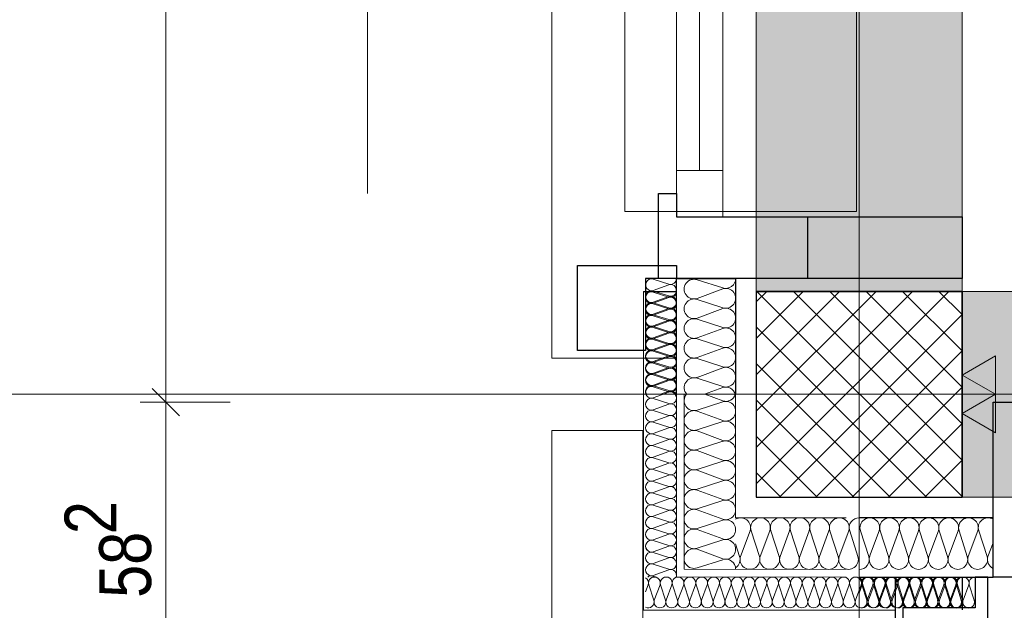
# Model space of a CAD drawing. Extents: x -420 to 300, y 62 to 1162.
# Tile 5 of 130: x -335 to -297, y 376 to 399. Entities that reach past the tile are written whole.
import ezdxf
from ezdxf.lldxf.tags import DXFTag

# ---------------------------------------------------------------- set-up
doc = ezdxf.new("R2010")
doc.units = 0
doc.layers.get('0').update_dxf_attribs({"lineweight": 35})
for name, color, linetype, lineweight, true_color in [('30 -33 Aussenwände- 3 Aussenstützen', 7, 'Continuous', 50, 0x0000dd), ('30 -33 Aussenwände- 7 Fassade_ Elemente', 7, 'Continuous', 9, 0x00aacc), ('30 -35 Decken- 1 Konstruktion-Träger- Stahlbeton', 7, 'grob-A06G9F4K8I', 13, 0x33aa00), ('70 -72 Beschriftung- 1 Beschriftung allgemein', 7, 'Continuous', 9, 0xff6633), ('70 -72 Beschriftung- 2 Beschriftung Bauteile', 7, 'Continuous', 9, 0x9999ff), ('70 -76 Bemaßung- 2 Allgemein', 9, 'Continuous', 5, 0x808080)]:
    doc.layers.add(name, color=color, linetype=linetype, lineweight=lineweight, true_color=true_color)
doc.layers.add('30 -33 Aussenwände- 8 Sonnenschutz', color=7, linetype='Continuous', lineweight=9)
doc.layers.add('70 -71 Achsen- 1 Gebäudeachsen', color=7, linetype='STRICHPUNKT2-A06G9F4J8I', lineweight=18)
doc.layers.add('iwb_Schraffur_Unterzug', color=7, linetype='Continuous', lineweight=5, true_color=0xffffcc, plot=False)
doc.styles.get("Standard").update_dxf_attribs({"font": 'ARIALN.TTF'})
tags = doc.linetypes.add('grob-A06G9F4K8I', pattern=[14, 3, -8, 3]).pattern_tags.tags
tags[8:9] = [DXFTag(74, 4), DXFTag(75, 0), DXFTag(340, '0'), DXFTag(46, 0.0), DXFTag(50, 0.0), DXFTag(44, 0.0), DXFTag(45, 0.0)]
tags[6:7] = [DXFTag(74, 4), DXFTag(75, 0), DXFTag(340, '0'), DXFTag(46, 0.0), DXFTag(50, 0.0), DXFTag(44, 0.0), DXFTag(45, 0.0)]
tags[4:5] = [DXFTag(74, 4), DXFTag(75, 0), DXFTag(340, '0'), DXFTag(46, 0.0), DXFTag(50, 0.0), DXFTag(44, 0.0), DXFTag(45, 0.0)]
tags = doc.linetypes.add('STRICHPUNKT2-A06G9F4J8I', pattern=[12.7, 6.35, -3.175, 0, -3.175]).pattern_tags.tags
tags[10:11] = [DXFTag(74, 4), DXFTag(75, 0), DXFTag(340, '0'), DXFTag(46, 0.0), DXFTag(50, 0.0), DXFTag(44, 0.0), DXFTag(45, 0.0)]
tags[8:9] = [DXFTag(74, 4), DXFTag(75, 0), DXFTag(340, '0'), DXFTag(46, 0.0), DXFTag(50, 0.0), DXFTag(44, 0.0), DXFTag(45, 0.0)]
tags[6:7] = [DXFTag(74, 4), DXFTag(75, 0), DXFTag(340, '0'), DXFTag(46, 0.0), DXFTag(50, 0.0), DXFTag(44, 0.0), DXFTag(45, 0.0)]
tags[4:5] = [DXFTag(74, 4), DXFTag(75, 0), DXFTag(340, '0'), DXFTag(46, 0.0), DXFTag(50, 0.0), DXFTag(44, 0.0), DXFTag(45, 0.0)]

# ---------------------------------------------------------------- blocks, each defined once
blk = doc.blocks.new('Referenz-A06G9F4L8I')
at = {"layer": '30 -33 Aussenwände- 3 Aussenstützen', "color": 0, "lineweight": 9}
for p, q in [((-306.298, 388.041), (-305.885, 388.453)), ((-306.298, 386.627), (-304.471, 388.453)), ((-306.298, 385.213), (-303.057, 388.453)), ((-306.298, 383.798), (-301.643, 388.453)), ((-306.298, 382.384), (-300.228, 388.453)), ((-306.298, 380.97), (-298.814, 388.453)), ((-306.269, 388.453), (-298.298, 380.482)), ((-304.855, 388.453), (-298.298, 381.896)), ((-303.441, 388.453), (-298.298, 383.311)), ((-302.026, 388.453), (-298.298, 384.725)), ((-300.612, 388.453), (-298.298, 386.139)), ((-299.198, 388.453), (-298.298, 387.553)), ((-305.4, 380.453), (-298.298, 387.556)), ((-306.298, 387.068), (-299.683, 380.453)), ((-303.986, 380.453), (-298.298, 386.142)), ((-306.298, 385.654), (-301.097, 380.453)), ((-302.298, 385.453), (-302.298, 383.453)), ((-303.298, 384.453), (-301.298, 384.453)), ((-302.572, 380.453), (-298.298, 384.727)), ((-306.298, 384.24), (-302.512, 380.453)), ((-301.157, 380.453), (-298.298, 383.313)), ((-306.298, 382.825), (-303.926, 380.453)), ((-299.743, 380.453), (-298.298, 381.899)), ((-306.298, 381.411), (-305.34, 380.453)), ((-298.329, 380.453), (-298.298, 380.485))]:
    blk.add_line(p, q, dxfattribs=at)
at = {"layer": '30 -33 Aussenwände- 3 Aussenstützen', "color": 0, "linetype": 'Continuous', "lineweight": -2, "ltscale": 0.25}
for p, q in [((-298.298, 388.453), (-306.298, 388.453)), ((-306.298, 388.453), (-306.298, 380.453)), ((-298.298, 380.453), (-298.298, 388.453)), ((-306.298, 380.453), (-298.298, 380.453))]:
    blk.add_line(p, q, dxfattribs=at)
at = {"layer": '30 -33 Aussenwände- 7 Fassade_ Elemente', "color": 0, "linetype": 'Continuous', "ltscale": 0.13}
for p, q in [((-314.238, 385.853), (-314.238, 548.053)), ((-298.298, 544.953), (-298.298, 388.953)), ((-309.398, 391.353), (-309.398, 415.753)), ((-307.598, 415.753), (-307.598, 391.353)), ((-307.598, 391.353), (-309.398, 391.353)), ((-309.698, 388.732), (-310.298, 388.924)), ((-310.298, 388.487), (-309.698, 388.709)), ((-309.398, 388.953), (-309.398, 385.853)), ((-298.298, 388.953), (-309.398, 388.953)), ((-307.598, 388.584), (-308.598, 388.905)), ((-310.678, 376.073), (-310.678, 388.453)), ((-310.678, 388.453), (-309.398, 388.453)), ((-309.698, 388.272), (-310.298, 388.464)), ((-309.698, 388.232), (-310.298, 388.424)), ((-308.598, 388.177), (-307.598, 388.546)), ((-310.298, 387.987), (-309.698, 388.209)), ((-309.698, 387.772), (-310.298, 387.965)), ((-310.297, 388.027), (-309.697, 388.249)), ((-309.697, 387.812), (-310.297, 388.005)), ((-307.598, 387.818), (-308.598, 388.139)), ((-310.298, 387.528), (-309.698, 387.75)), ((-309.698, 387.312), (-310.298, 387.505)), ((-310.297, 387.568), (-309.697, 387.79)), ((-309.697, 387.353), (-310.297, 387.545)), ((-308.598, 387.411), (-307.598, 387.78)), ((-310.298, 387.068), (-309.698, 387.29)), ((-310.297, 387.108), (-309.697, 387.33)), ((-307.598, 387.052), (-308.598, 387.373)), ((-309.698, 386.853), (-310.298, 387.046)), ((-310.298, 386.608), (-309.698, 386.83)), ((-309.696, 386.893), (-310.297, 387.085)), ((-310.296, 386.648), (-309.696, 386.871)), ((-308.598, 386.645), (-307.598, 387.014)), ((-309.698, 386.393), (-310.298, 386.586)), ((-310.298, 386.149), (-309.698, 386.371)), ((-309.696, 386.433), (-310.296, 386.626)), ((-310.296, 386.189), (-309.696, 386.411)), ((-307.598, 386.286), (-308.598, 386.607)), ((-309.698, 385.933), (-310.298, 386.126)), ((-309.696, 385.974), (-310.296, 386.166)), ((-308.598, 385.878), (-307.598, 386.248)), ((-309.398, 385.853), (-314.238, 385.853)), ((-310.298, 385.689), (-309.698, 385.911)), ((-309.698, 385.474), (-310.298, 385.667)), ((-310.296, 385.729), (-309.696, 385.951)), ((-309.695, 385.514), (-310.296, 385.707)), ((-307.598, 385.52), (-308.598, 385.841)), ((-310.298, 385.23), (-309.698, 385.451)), ((-310.295, 385.269), (-309.695, 385.492)), ((-309.695, 385.055), (-310.295, 385.247)), ((-308.598, 385.112), (-307.598, 385.482)), ((-302.298, 383.453), (-302.298, 385.453)), ((-309.698, 385.014), (-310.298, 385.207)), ((-310.298, 384.77), (-309.698, 384.992)), ((-310.295, 384.81), (-309.695, 385.032)), ((-307.598, 384.754), (-308.598, 385.075)), ((-309.698, 384.555), (-310.298, 384.747)), ((-310.298, 384.31), (-309.698, 384.532)), ((-309.695, 384.595), (-310.295, 384.787)), ((-309.695, 384.572), (-310.017, 384.453)), ((-309.398, 377.358), (-309.398, 384.453)), ((-309.098, 377.658), (-309.098, 384.453)), ((-307.598, 384.716), (-308.308, 384.453)), ((-307.598, 384.196), (-308.293, 384.453)), ((-307.098, 379.657), (-307.098, 384.453)), ((-303.298, 384.453), (-301.298, 384.453)), ((-309.698, 384.095), (-310.298, 384.288)), ((-310.298, 383.851), (-309.698, 384.072)), ((-307.598, 384.159), (-308.598, 383.837)), ((-309.698, 383.635), (-310.298, 383.828)), ((-308.598, 383.8), (-307.598, 383.43)), ((-310.298, 383.391), (-309.698, 383.613)), ((-309.698, 383.176), (-310.298, 383.369)), ((-307.598, 383.393), (-308.598, 383.071)), ((-310.298, 382.931), (-309.698, 383.153)), ((-308.598, 383.034), (-307.598, 382.664)), ((-309.698, 382.716), (-310.298, 382.909)), ((-310.298, 382.472), (-309.698, 382.694)), ((-307.598, 382.627), (-308.598, 382.305)), ((-309.698, 382.256), (-310.298, 382.449)), ((-310.298, 382.012), (-309.698, 382.234)), ((-308.598, 382.268), (-307.598, 381.898)), ((-309.698, 381.797), (-310.298, 381.99)), ((-310.298, 381.553), (-309.698, 381.774)), ((-307.598, 381.861), (-308.598, 381.539)), ((-309.698, 381.337), (-310.298, 381.53)), ((-308.598, 381.502), (-307.598, 381.132)), ((-310.298, 381.093), (-309.698, 381.315)), ((-309.698, 380.878), (-310.298, 381.07)), ((-307.598, 381.095), (-308.598, 380.773)), ((-310.298, 380.633), (-309.698, 380.855)), ((-308.598, 380.736), (-307.598, 380.366)), ((-309.698, 380.418), (-310.298, 380.611)), ((-310.298, 380.174), (-309.698, 380.395)), ((-307.598, 380.328), (-308.598, 380.007)), ((-309.698, 379.958), (-310.298, 380.151)), ((-310.298, 379.714), (-309.698, 379.936)), ((-308.598, 379.97), (-307.598, 379.6)), ((-309.698, 379.499), (-310.298, 379.691)), ((-310.298, 379.254), (-309.698, 379.476)), ((-307.598, 379.562), (-308.598, 379.241)), ((-302.798, 379.653), (-307.098, 379.657)), ((-309.698, 379.039), (-310.298, 379.232)), ((-308.598, 379.204), (-307.598, 378.834)), ((-306.905, 378.157), (-306.535, 379.156)), ((-306.497, 379.156), (-306.177, 378.156)), ((-306.139, 378.156), (-305.769, 379.156)), ((-305.731, 379.156), (-305.411, 378.155)), ((-305.373, 378.155), (-305.003, 379.155)), ((-304.965, 379.155), (-304.644, 378.155)), ((-304.607, 378.155), (-304.237, 379.155)), ((-304.199, 379.154), (-303.878, 378.154)), ((-303.841, 378.154), (-303.471, 379.154)), ((-303.433, 379.154), (-303.112, 378.154)), ((-303.075, 378.154), (-302.704, 379.153)), ((-302.667, 379.153), (-302.346, 378.153)), ((-301.928, 378.153), (-302.25, 379.153)), ((-301.521, 379.153), (-301.891, 378.153)), ((-301.162, 378.153), (-301.483, 379.153)), ((-300.755, 379.153), (-301.125, 378.153)), ((-300.396, 378.153), (-300.717, 379.153)), ((-299.989, 379.153), (-300.359, 378.153)), ((-299.63, 378.153), (-299.951, 379.153)), ((-299.223, 379.153), (-299.592, 378.153)), ((-298.864, 378.153), (-299.185, 379.153)), ((-298.457, 379.153), (-298.826, 378.153)), ((-298.098, 378.153), (-298.419, 379.153)), ((-297.691, 379.153), (-298.06, 378.153)), ((-297.332, 378.153), (-297.653, 379.153)), ((-310.298, 378.795), (-309.698, 379.017)), ((-309.698, 378.579), (-310.298, 378.772)), ((-307.598, 378.796), (-308.598, 378.475)), ((-310.298, 378.335), (-309.698, 378.557)), ((-308.598, 378.437), (-307.598, 378.068)), ((-307.098, 378.643), (-306.943, 378.157)), ((-297.294, 378.153), (-297.098, 378.685)), ((-309.698, 378.12), (-310.298, 378.313)), ((-310.298, 377.875), (-309.698, 378.097)), ((-307.598, 378.03), (-308.598, 377.709)), ((-309.698, 377.66), (-310.298, 377.853)), ((-310.298, 377.416), (-309.698, 377.638)), ((-302.799, 377.653), (-309.098, 377.658)), ((-310.174, 377.353), (-310.298, 377.393)), ((-302.799, 377.353), (-309.398, 377.358)), ((-310.698, 211.053), (-310.698, 376.816)), ((-310.496, 377.057), (-310.598, 376.781)), ((-310.473, 377.057), (-310.28, 376.457)), ((-310.258, 376.457), (-310.036, 377.057)), ((-310.014, 377.057), (-309.821, 376.457)), ((-309.798, 376.457), (-309.576, 377.057)), ((-309.554, 377.057), (-309.361, 376.457)), ((-309.339, 376.457), (-309.117, 377.057)), ((-309.094, 377.057), (-308.901, 376.457)), ((-308.879, 376.457), (-308.657, 377.057)), ((-308.635, 377.057), (-308.442, 376.457)), ((-308.419, 376.457), (-308.198, 377.057)), ((-308.175, 377.057), (-307.982, 376.457)), ((-307.96, 376.457), (-307.738, 377.057)), ((-307.715, 377.057), (-307.523, 376.457)), ((-307.5, 376.457), (-307.278, 377.057)), ((-307.256, 377.057), (-307.063, 376.457)), ((-307.04, 376.457), (-306.819, 377.057)), ((-306.796, 377.057), (-306.603, 376.457)), ((-306.581, 376.457), (-306.359, 377.057)), ((-306.337, 377.057), (-306.144, 376.457)), ((-306.121, 376.457), (-305.899, 377.057)), ((-305.877, 377.057), (-305.684, 376.457)), ((-305.662, 376.457), (-305.44, 377.057)), ((-305.417, 377.057), (-305.224, 376.457)), ((-305.202, 376.457), (-304.98, 377.057)), ((-304.958, 377.057), (-304.765, 376.457)), ((-304.742, 376.457), (-304.52, 377.057)), ((-304.498, 377.057), (-304.305, 376.457)), ((-304.283, 376.457), (-304.061, 377.057)), ((-304.038, 377.057), (-303.846, 376.457)), ((-303.823, 376.457), (-303.601, 377.057)), ((-303.579, 377.057), (-303.386, 376.457)), ((-303.363, 376.457), (-303.142, 377.057)), ((-303.119, 377.057), (-302.926, 376.457)), ((-302.904, 376.457), (-302.682, 377.057)), ((-302.659, 377.057), (-302.467, 376.457)), ((-302.444, 376.457), (-302.222, 377.057)), ((-302.179, 377.056), (-302.298, 376.735)), ((-302.2, 377.057), (-302.007, 376.457)), ((-302.156, 377.056), (-301.964, 376.456)), ((-301.985, 376.457), (-301.763, 377.057)), ((-301.941, 376.456), (-301.719, 377.056)), ((-301.74, 377.057), (-301.547, 376.457)), ((-301.697, 377.056), (-301.504, 376.456)), ((-301.525, 376.457), (-301.303, 377.057)), ((-301.482, 376.456), (-301.259, 377.056)), ((-301.281, 377.057), (-301.088, 376.457)), ((-301.237, 377.056), (-301.045, 376.456)), ((-301.065, 376.457), (-300.843, 377.057)), ((-301.022, 376.456), (-300.8, 377.055)), ((-300.821, 377.057), (-300.628, 376.457)), ((-300.777, 377.055), (-300.585, 376.455)), ((-300.606, 376.457), (-300.384, 377.057)), ((-300.562, 376.455), (-300.34, 377.055)), ((-300.361, 377.057), (-300.168, 376.457)), ((-300.318, 377.055), (-300.125, 376.455)), ((-300.146, 376.457), (-299.924, 377.057)), ((-300.103, 376.455), (-299.881, 377.055)), ((-299.902, 377.057), (-299.709, 376.457)), ((-299.858, 377.055), (-299.666, 376.455)), ((-299.686, 376.457), (-299.465, 377.057)), ((-299.643, 376.455), (-299.421, 377.054)), ((-299.442, 377.057), (-299.249, 376.457)), ((-299.398, 377.054), (-299.206, 376.454)), ((-299.227, 376.457), (-299.005, 377.057)), ((-299.184, 376.454), (-298.961, 377.054)), ((-298.982, 377.057), (-298.79, 376.457)), ((-298.939, 377.054), (-298.746, 376.454)), ((-298.767, 376.457), (-298.545, 377.057)), ((-298.724, 376.454), (-298.502, 377.054)), ((-298.523, 377.057), (-298.33, 376.457)), ((-298.479, 377.054), (-298.287, 376.453)), ((-298.264, 376.453), (-298.042, 377.053)), ((-298.02, 377.053), (-297.827, 376.453)), ((-300.898, 376.073), (-310.678, 376.073))]:
    blk.add_line(p, q, dxfattribs=at)
at = {"layer": '30 -33 Aussenwände- 7 Fassade_ Elemente', "color": 0}
for p, q in [((-311.398, 391.553), (-311.398, 415.753)), ((-302.398, 391.553), (-302.398, 415.753)), ((-309.398, 393.153), (-309.398, 414.153)), ((-308.498, 414.153), (-308.498, 393.153)), ((-307.598, 414.153), (-307.598, 393.153)), ((-307.598, 393.153), (-309.398, 393.153)), ((-309.398, 391.553), (-309.398, 393.153)), ((-307.598, 393.153), (-307.598, 391.553)), ((-309.398, 391.553), (-311.398, 391.553)), ((-307.598, 391.553), (-309.398, 391.553)), ((-307.598, 391.553), (-302.398, 391.553)), ((-314.238, 383.053), (-310.698, 383.053)), ((-314.238, 220.853), (-314.238, 383.053)), ((-310.698, 383.053), (-310.698, 220.853))]:
    blk.add_line(p, q, dxfattribs=at)
at = {"layer": '30 -33 Aussenwände- 7 Fassade_ Elemente', "color": 0, "linetype": 'Continuous', "lineweight": 18, "ltscale": 0.18}
for p, q in [((-308.498, 414.153), (-308.498, 393.153)), ((-309.398, 393.153), (-307.598, 393.153)), ((-309.398, 391.353), (-309.398, 393.153)), ((-307.598, 393.153), (-307.598, 391.353)), ((-307.598, 391.353), (-309.398, 391.353))]:
    blk.add_line(p, q, dxfattribs=at)
at = {"layer": '30 -33 Aussenwände- 7 Fassade_ Elemente', "color": 0, "linetype": 'Continuous', "lineweight": -2, "ltscale": 0.25}
for p, q in [((-310.098, 388.953), (-310.098, 392.253)), ((-310.098, 392.253), (-309.398, 392.253)), ((-309.398, 392.253), (-309.398, 391.353)), ((-309.398, 391.353), (-304.298, 391.353)), ((-304.298, 391.353), (-298.298, 391.353)), ((-304.298, 388.953), (-304.298, 391.353)), ((-298.298, 391.353), (-298.298, 388.953)), ((-313.238, 389.453), (-309.398, 389.453)), ((-313.238, 386.153), (-313.238, 389.453)), ((-309.398, 389.453), (-309.398, 388.953)), ((-310.598, 388.953), (-310.598, 386.153)), ((-309.398, 388.953), (-310.598, 388.953)), ((-304.298, 388.953), (-310.098, 388.953)), ((-309.398, 384.453), (-309.398, 388.953)), ((-309.398, 388.953), (-307.098, 388.953)), ((-307.098, 388.953), (-307.098, 384.453)), ((-298.298, 388.953), (-304.298, 388.953)), ((-310.678, 388.453), (-309.398, 388.453)), ((-310.598, 386.153), (-313.238, 386.153)), ((-297.098, 377.353), (-297.098, 384.153)), ((-297.098, 384.153), (-295.898, 384.153)), ((-297.098, 379.654), (-302.298, 379.654)), ((-297.098, 377.353), (-297.098, 379.654)), ((-302.298, 377.353), (-297.098, 377.353)), ((-300.898, 377.353), (-300.898, 372.513)), ((-298.301, 377.357), (-298.301, 376.077)), ((-297.798, 377.353), (-297.798, 376.153)), ((-297.298, 377.353), (-297.798, 377.353)), ((-297.298, 373.513), (-297.298, 377.353)), ((-295.898, 377.353), (-297.098, 377.353)), ((-300.598, 376.153), (-300.598, 373.513)), ((-297.798, 376.153), (-300.598, 376.153))]:
    blk.add_line(p, q, dxfattribs=at)
at = {"layer": '30 -33 Aussenwände- 7 Fassade_ Elemente', "color": 0, "linetype": 'Continuous', "ltscale": 0.13}
for centre, major_axis, end_param in [((-310.368, 388.705), (0.07, 0.219), 3.765224), ((-309.628, 388.95), (-0.07, -0.219), 1.896254), ((-309.627, 388.491), (-0.07, -0.219), 3.764652), ((-308.715, 388.541), (0.117, 0.364), 3.765224), ((-307.48, 388.948), (-0.117, -0.364), 1.896254), ((-310.368, 388.246), (0.07, 0.219), 3.765224), ((-310.368, 388.206), (0.07, 0.219), 3.765224), ((-309.627, 388.45), (-0.07, -0.219), 1.896254), ((-309.627, 388.031), (-0.07, -0.219), 3.764652), ((-307.48, 388.182), (-0.117, -0.364), 3.764652), ((-310.368, 387.786), (0.07, 0.219), 3.765224), ((-310.368, 387.746), (0.07, 0.219), 3.765224), ((-309.627, 387.991), (-0.07, -0.219), 3.764652), ((-308.715, 387.775), (0.117, 0.364), 3.765224), ((-310.368, 387.287), (0.07, 0.219), 3.765224), ((-310.367, 387.326), (0.07, 0.219), 3.765224), ((-309.627, 387.531), (-0.07, -0.219), 3.764652), ((-309.627, 387.571), (-0.07, -0.219), 3.764652), ((-307.48, 387.416), (-0.117, -0.364), 3.764652), ((-309.627, 387.071), (-0.07, -0.219), 3.764652), ((-309.626, 387.112), (-0.07, -0.219), 3.764652), ((-308.715, 387.009), (0.117, 0.364), 3.765224), ((-310.368, 386.827), (0.07, 0.219), 3.765224), ((-310.367, 386.867), (0.07, 0.219), 3.765224), ((-309.627, 386.612), (-0.07, -0.219), 3.764652), ((-309.626, 386.652), (-0.07, -0.219), 3.764652), ((-307.48, 386.65), (-0.117, -0.364), 3.764652), ((-307.48, 386.65), (0.31, 0.225), 1.254884), ((-307.48, 386.65), (0.31, -0.225), 1.254884), ((-310.368, 386.367), (0.07, 0.219), 3.765224), ((-310.367, 386.407), (0.07, 0.219), 3.765224), ((-309.627, 386.152), (-0.07, -0.219), 3.764652), ((-309.626, 386.192), (-0.07, -0.219), 3.764652), ((-308.715, 386.243), (0.117, 0.364), 3.765224), ((-308.715, 386.243), (-0.31, 0.225), 1.255075), ((-308.715, 386.243), (0.117, 0.364), 1.255075), ((-307.48, 386.65), (-0.117, -0.364), 1.254884), ((-310.368, 385.908), (0.07, 0.219), 3.765224), ((-310.366, 385.948), (0.07, 0.219), 3.765224), ((-309.625, 385.733), (-0.07, -0.219), 3.764652), ((-309.625, 385.733), (0.186, 0.135), 1.254884), ((-308.715, 386.243), (-0.31, -0.225), 1.255075), ((-307.48, 385.884), (0.31, 0.225), 1.254884), ((-307.48, 385.884), (-0.117, -0.364), 3.764652), ((-307.48, 385.884), (0.31, -0.225), 1.254884), ((-310.368, 385.448), (0.07, 0.219), 3.765224), ((-310.366, 385.488), (0.07, 0.219), 3.765224), ((-310.366, 385.488), (-0.186, 0.135), 1.255075), ((-310.366, 385.488), (0.07, 0.219), 1.255075), ((-309.627, 385.692), (-0.07, -0.219), 3.764652), ((-309.625, 385.733), (-0.07, -0.219), 1.254884), ((-309.625, 385.733), (0.186, -0.135), 1.254884), ((-308.715, 385.477), (0.117, 0.364), 3.765224), ((-308.715, 385.477), (-0.31, 0.225), 1.255075), ((-308.715, 385.477), (0.117, 0.364), 1.255075), ((-307.48, 385.884), (-0.117, -0.364), 1.254884), ((-310.368, 384.988), (0.07, 0.219), 3.765224), ((-310.365, 385.028), (0.07, 0.219), 3.765224), ((-310.366, 385.488), (-0.186, -0.135), 1.255075), ((-310.365, 385.028), (0.07, 0.219), 1.255075), ((-309.627, 385.233), (-0.07, -0.219), 3.764652), ((-309.625, 385.273), (-0.07, -0.219), 3.764652), ((-309.625, 385.273), (0.186, 0.135), 1.254884), ((-309.625, 385.273), (0.186, -0.135), 1.254884), ((-308.715, 385.477), (-0.31, -0.225), 1.255075), ((-307.48, 385.118), (0.31, 0.225), 1.254884), ((-307.48, 385.118), (0.31, -0.225), 1.254884), ((-310.365, 385.028), (-0.186, 0.135), 1.255075), ((-310.365, 385.028), (-0.186, -0.135), 1.255075), ((-309.627, 384.773), (-0.07, -0.219), 3.764652), ((-309.625, 385.273), (-0.07, -0.219), 1.254884), ((-309.624, 384.814), (0.186, 0.135), 1.254884), ((-309.624, 384.814), (0.186, -0.135), 1.254884), ((-308.715, 384.711), (0.117, 0.364), 2.619647), ((-307.48, 385.118), (-0.117, -0.364), 1.254884), ((-310.368, 384.529), (0.07, 0.219), 3.765224), ((-310.365, 384.569), (0.07, 0.219), 2.411197), ((-309.627, 384.314), (-0.07, -0.219), 3.764652), ((-309.624, 384.814), (-0.07, -0.219), 1.254884), ((-309.624, 384.354), (0.207, 0.1), 1.434048), ((-308.715, 384.202), (-0.288, 0.252), 2.600578), ((-307.48, 384.352), (0.369, 0.102), 1.613483), ((-307.48, 384.561), (-0.117, -0.364), 1.598679), ((-310.368, 384.069), (0.07, 0.219), 3.765224), ((-309.627, 383.854), (-0.07, -0.219), 3.764652), ((-307.48, 383.794), (0.31, 0.225), 1.254884), ((-310.368, 383.61), (0.07, 0.219), 3.765224), ((-308.715, 383.436), (0.117, 0.364), 3.765224), ((-308.715, 383.436), (0.117, 0.364), 1.255075), ((-307.48, 383.794), (0.31, -0.225), 1.254884), ((-310.368, 383.15), (0.07, 0.219), 3.765224), ((-309.627, 383.394), (-0.07, -0.219), 3.764652), ((-308.715, 383.436), (-0.31, 0.225), 1.255075), ((-307.48, 383.794), (-0.117, -0.364), 1.254884), ((-307.48, 383.028), (-0.117, -0.364), 3.764652), ((-307.48, 383.028), (0.31, 0.225), 1.254884), ((-310.368, 382.69), (0.07, 0.219), 3.765224), ((-309.627, 382.935), (-0.07, -0.219), 3.764652), ((-308.715, 382.67), (0.117, 0.364), 3.765224), ((-308.715, 383.436), (-0.31, -0.225), 1.255075), ((-308.715, 382.67), (0.117, 0.364), 1.255075), ((-307.48, 383.028), (0.31, -0.225), 1.254884), ((-309.627, 382.475), (-0.07, -0.219), 3.764652), ((-308.715, 382.67), (-0.31, 0.225), 1.255075), ((-307.48, 383.028), (-0.117, -0.364), 1.254884), ((-307.48, 382.262), (-0.117, -0.364), 3.764652), ((-307.48, 382.262), (0.31, 0.225), 1.254884), ((-310.368, 382.231), (0.07, 0.219), 3.765224), ((-309.627, 382.015), (-0.07, -0.219), 3.764652), ((-308.715, 381.903), (0.117, 0.364), 3.765224), ((-308.715, 382.67), (-0.31, -0.225), 1.255075), ((-307.48, 382.262), (0.31, -0.225), 1.254884), ((-310.368, 381.771), (0.07, 0.219), 3.765224), ((-309.627, 381.556), (-0.07, -0.219), 3.764652), ((-307.48, 382.262), (-0.117, -0.364), 1.254884), ((-307.48, 381.496), (-0.117, -0.364), 3.764652), ((-310.368, 381.311), (0.07, 0.219), 3.765224), ((-308.715, 381.137), (0.117, 0.364), 3.765224), ((-310.368, 380.852), (0.07, 0.219), 3.765224), ((-309.627, 381.096), (-0.07, -0.219), 3.764652), ((-307.48, 380.73), (-0.117, -0.364), 3.764652), ((-310.368, 380.392), (0.07, 0.219), 3.765224), ((-309.627, 380.636), (-0.07, -0.219), 3.764652), ((-308.715, 380.371), (0.117, 0.364), 3.765224), ((-309.627, 380.177), (-0.07, -0.219), 3.764652), ((-307.48, 379.964), (-0.117, -0.364), 3.764652), ((-310.368, 379.933), (0.07, 0.219), 3.765224), ((-309.627, 379.717), (-0.07, -0.219), 3.764652), ((-308.715, 379.605), (0.117, 0.364), 3.765224), ((-310.368, 379.473), (0.07, 0.219), 3.765224), ((-309.627, 379.258), (-0.07, -0.219), 3.764652), ((-307.48, 379.198), (-0.117, -0.364), 3.764652), ((-306.899, 379.274), (0.364, -0.118), 2.429518), ((-306.133, 379.273), (-0.224, 0.31), 1.254884), ((-306.133, 379.273), (0.225, 0.31), 1.254884), ((-306.133, 379.273), (0.364, -0.118), 1.254884), ((-305.367, 379.273), (0.364, -0.118), 3.764652), ((-305.367, 379.273), (-0.224, 0.31), 1.254884), ((-305.367, 379.273), (0.225, 0.31), 1.254884), ((-305.367, 379.273), (0.364, -0.118), 1.254884), ((-304.601, 379.272), (0.364, -0.118), 3.764652), ((-304.601, 379.272), (-0.224, 0.31), 1.254884), ((-304.601, 379.272), (0.225, 0.31), 1.254884), ((-304.601, 379.272), (0.364, -0.118), 1.254884), ((-303.835, 379.272), (0.364, -0.118), 3.764652), ((-303.069, 379.271), (0.364, -0.118), 3.764652), ((-302.303, 379.27), (0.006, 0.383), 1.896254), ((-301.885, 379.271), (0.364, -0.117), 3.765224), ((-301.119, 379.271), (0.364, -0.117), 3.765224), ((-300.353, 379.271), (0.364, -0.117), 3.765224), ((-299.587, 379.271), (0.364, -0.117), 3.765224), ((-298.821, 379.271), (0.364, -0.117), 3.765224), ((-298.821, 379.271), (-0.225, 0.31), 1.255075), ((-298.821, 379.271), (0.225, 0.31), 1.255075), ((-298.821, 379.271), (0.364, -0.117), 1.255075), ((-298.055, 379.271), (0.364, -0.117), 3.765224), ((-298.055, 379.271), (-0.225, 0.31), 1.255075), ((-298.055, 379.271), (0.225, 0.31), 1.255075), ((-298.055, 379.271), (0.364, -0.117), 1.255075), ((-297.289, 379.271), (0.191, 0.332), 2.405647), ((-310.368, 379.013), (0.07, 0.219), 3.765224), ((-308.715, 378.839), (0.117, 0.364), 3.765224), ((-310.368, 378.554), (0.07, 0.219), 3.765224), ((-310.368, 378.554), (0.07, 0.219), 1.255075), ((-309.627, 378.798), (-0.07, -0.219), 3.764652), ((-309.627, 378.798), (0.186, 0.135), 1.254884), ((-309.627, 378.798), (0.186, -0.135), 1.254884), ((-307.48, 378.432), (-0.117, -0.364), 3.764652), ((-310.368, 378.554), (-0.186, 0.135), 1.255075), ((-310.368, 378.094), (0.07, 0.219), 3.765224), ((-310.368, 378.554), (-0.186, -0.135), 1.255075), ((-310.368, 378.094), (0.07, 0.219), 1.255075), ((-309.627, 378.798), (-0.07, -0.219), 1.254884), ((-309.627, 378.338), (-0.07, -0.219), 3.764652), ((-309.627, 378.338), (0.186, 0.135), 1.254884), ((-309.627, 378.338), (0.186, -0.135), 1.254884), ((-308.715, 378.073), (0.117, 0.364), 3.765224), ((-310.368, 378.094), (-0.186, 0.135), 1.255075), ((-310.368, 378.094), (-0.186, -0.135), 1.255075), ((-309.627, 378.338), (-0.07, -0.219), 1.254884), ((-309.627, 377.879), (0.186, 0.135), 1.254884), ((-309.627, 377.879), (0.186, -0.135), 1.254884), ((-307.48, 377.666), (0.383, -0.005), 1.896254), ((-307.307, 378.039), (0.208, -0.321), 1.307885), ((-306.541, 378.039), (-0.364, 0.118), 1.255075), ((-306.541, 378.039), (0.224, -0.31), 1.255075), ((-305.775, 378.038), (-0.364, 0.118), 3.765224), ((-305.775, 378.038), (-0.364, 0.118), 1.255075), ((-305.775, 378.038), (0.224, -0.31), 1.255075), ((-305.009, 378.038), (-0.364, 0.118), 3.765224), ((-305.009, 378.038), (-0.364, 0.118), 1.255075), ((-305.009, 378.038), (0.224, -0.31), 1.255075), ((-304.243, 378.037), (-0.364, 0.118), 3.765224), ((-303.477, 378.037), (-0.364, 0.118), 3.765224), ((-302.711, 378.036), (-0.364, 0.118), 3.765224), ((-302.292, 378.036), (-0.005, -0.383), 1.896254), ((-301.526, 378.036), (-0.364, 0.117), 3.764652), ((-300.76, 378.036), (-0.364, 0.117), 3.764652), ((-299.994, 378.036), (-0.364, 0.117), 3.764652), ((-299.228, 378.036), (-0.364, 0.117), 3.764652), ((-299.228, 378.036), (-0.364, 0.117), 1.254884), ((-299.228, 378.036), (0.225, -0.31), 1.254884), ((-298.462, 378.036), (-0.364, 0.117), 1.254884), ((-298.462, 378.036), (-0.364, 0.117), 3.764652), ((-298.462, 378.036), (0.225, -0.31), 1.254884), ((-297.696, 378.036), (-0.364, 0.117), 1.254884), ((-297.696, 378.036), (0.225, -0.31), 1.254884), ((-296.93, 378.036), (-0.364, 0.117), 1.428714), ((-310.368, 377.634), (-0.186, 0.135), 1.255075), ((-310.368, 377.634), (0.07, 0.219), 1.255075), ((-309.627, 377.879), (-0.07, -0.219), 1.254884), ((-309.627, 377.419), (0.22, -0.066), 2.172087), ((-306.541, 378.039), (-0.225, -0.31), 1.255075), ((-305.775, 378.038), (-0.225, -0.31), 1.255075), ((-305.009, 378.038), (-0.225, -0.31), 1.255075), ((-299.228, 378.036), (-0.225, -0.31), 1.254884), ((-298.462, 378.036), (-0.225, -0.31), 1.254884), ((-297.696, 378.036), (-0.225, -0.31), 1.254884), ((-310.714, 377.127), (0.219, -0.07), 1.349822), ((-310.368, 377.634), (-0.186, -0.135), 1.255075), ((-310.368, 377.175), (0.07, 0.219), 0.990893), ((-310.255, 377.127), (-0.135, 0.186), 1.254884), ((-310.255, 377.127), (0.135, 0.186), 1.254884), ((-310.255, 377.127), (0.219, -0.07), 1.254884), ((-309.795, 377.127), (0.219, -0.07), 3.764652), ((-309.795, 377.127), (-0.135, 0.186), 1.254884), ((-309.795, 377.127), (0.135, 0.186), 1.254884), ((-309.795, 377.127), (0.219, -0.07), 1.254884), ((-309.335, 377.127), (0.219, -0.07), 3.764652), ((-309.335, 377.127), (-0.135, 0.186), 1.254884), ((-309.335, 377.127), (0.135, 0.186), 1.254884), ((-309.335, 377.127), (0.219, -0.07), 1.254884), ((-308.876, 377.127), (0.219, -0.07), 3.764652), ((-308.416, 377.127), (0.219, -0.07), 3.764652), ((-307.956, 377.127), (0.219, -0.07), 3.764652), ((-307.497, 377.127), (0.219, -0.07), 3.764652), ((-307.037, 377.127), (0.219, -0.07), 3.764652), ((-306.578, 377.127), (0.219, -0.07), 3.764652), ((-306.118, 377.127), (0.219, -0.07), 3.764652), ((-305.658, 377.127), (0.219, -0.07), 3.764652), ((-305.199, 377.127), (0.219, -0.07), 3.764652), ((-304.739, 377.127), (0.219, -0.07), 3.764652), ((-304.279, 377.127), (0.219, -0.07), 3.764652), ((-303.82, 377.127), (0.219, -0.07), 3.764652), ((-303.36, 377.127), (0.219, -0.07), 3.764652), ((-302.901, 377.127), (0.219, -0.07), 3.764652), ((-302.441, 377.127), (0.219, -0.07), 3.764652), ((-302.397, 377.127), (0.219, -0.071), 1.434048), ((-301.981, 377.127), (0.219, -0.07), 3.764652), ((-301.938, 377.127), (-0.135, 0.186), 1.254884), ((-301.938, 377.127), (0.135, 0.186), 1.254884), ((-301.938, 377.127), (0.219, -0.071), 1.254884), ((-301.522, 377.127), (0.219, -0.07), 3.764652), ((-301.478, 377.126), (0.219, -0.071), 3.764652), ((-301.478, 377.126), (-0.135, 0.186), 1.254884), ((-301.478, 377.126), (0.135, 0.186), 1.254884), ((-301.478, 377.126), (0.219, -0.071), 1.254884), ((-301.062, 377.127), (0.219, -0.07), 3.764652), ((-301.018, 377.126), (0.219, -0.071), 3.764652), ((-301.018, 377.126), (-0.135, 0.186), 1.254884), ((-301.018, 377.126), (0.135, 0.186), 1.254884), ((-301.018, 377.126), (0.219, -0.071), 1.254884), ((-300.602, 377.127), (0.219, -0.07), 3.764652), ((-300.559, 377.126), (0.219, -0.071), 3.764652), ((-300.143, 377.127), (0.219, -0.07), 3.764652), ((-300.099, 377.125), (0.219, -0.071), 3.764652), ((-299.683, 377.127), (0.219, -0.07), 3.764652), ((-299.639, 377.125), (0.219, -0.071), 3.764652), ((-299.223, 377.127), (0.219, -0.07), 3.764652), ((-299.18, 377.125), (0.219, -0.071), 3.764652), ((-298.764, 377.127), (0.219, -0.07), 3.764652), ((-298.72, 377.124), (0.219, -0.071), 3.764652), ((-298.304, 377.127), (0.003, 0.23), 1.896254), ((-298.261, 377.124), (0.219, -0.071), 3.764652), ((-297.801, 377.123), (0.003, 0.23), 1.896254), ((-310.499, 376.386), (-0.099, -0.207), 2.32715), ((-310.039, 376.386), (-0.219, 0.07), 3.765224), ((-310.039, 376.386), (-0.219, 0.07), 1.255075), ((-310.039, 376.386), (0.135, -0.186), 1.255075), ((-309.58, 376.386), (-0.219, 0.07), 3.765224), ((-309.58, 376.386), (-0.219, 0.07), 1.255075), ((-309.58, 376.386), (0.135, -0.186), 1.255075), ((-309.12, 376.386), (-0.219, 0.07), 3.765224), ((-308.66, 376.386), (-0.219, 0.07), 3.765224), ((-308.201, 376.386), (-0.219, 0.07), 3.765224), ((-307.741, 376.386), (-0.219, 0.07), 3.765224), ((-307.282, 376.386), (-0.219, 0.07), 3.765224), ((-306.822, 376.386), (-0.219, 0.07), 3.765224), ((-306.362, 376.386), (-0.219, 0.07), 3.765224), ((-305.903, 376.386), (-0.219, 0.07), 3.765224), ((-305.443, 376.386), (-0.219, 0.07), 3.765224), ((-304.983, 376.386), (-0.219, 0.07), 3.765224), ((-304.524, 376.386), (-0.219, 0.07), 3.765224), ((-304.064, 376.386), (-0.219, 0.07), 3.765224), ((-303.604, 376.386), (-0.219, 0.07), 3.765224), ((-303.145, 376.386), (-0.219, 0.07), 3.765224), ((-302.685, 376.386), (-0.219, 0.07), 3.765224), ((-302.226, 376.386), (-0.219, 0.07), 3.765224), ((-302.183, 376.386), (-0.116, -0.198), 2.411197), ((-301.766, 376.386), (-0.219, 0.07), 3.765224), ((-301.723, 376.386), (-0.219, 0.071), 3.765224), ((-301.723, 376.386), (-0.219, 0.071), 1.255075), ((-301.723, 376.386), (0.135, -0.186), 1.255075), ((-301.306, 376.386), (-0.219, 0.07), 3.765224), ((-301.263, 376.385), (-0.219, 0.071), 1.255075), ((-301.263, 376.385), (-0.219, 0.071), 3.765224), ((-301.263, 376.385), (0.135, -0.186), 1.255075), ((-300.847, 376.386), (-0.219, 0.07), 3.765224), ((-300.804, 376.385), (-0.219, 0.071), 3.765224), ((-300.387, 376.386), (-0.219, 0.07), 3.765224), ((-300.344, 376.385), (-0.219, 0.071), 3.765224), ((-299.927, 376.386), (-0.219, 0.07), 3.765224), ((-299.884, 376.384), (-0.219, 0.071), 3.765224), ((-299.468, 376.386), (-0.219, 0.07), 3.765224), ((-299.425, 376.384), (-0.219, 0.071), 3.765224), ((-299.008, 376.386), (-0.219, 0.07), 3.765224), ((-298.965, 376.384), (-0.219, 0.071), 3.765224), ((-298.549, 376.386), (-0.219, 0.07), 3.765224), ((-298.505, 376.383), (-0.219, 0.071), 3.765224), ((-298.046, 376.383), (-0.219, 0.071), 3.765224), ((-310.039, 376.386), (-0.135, -0.186), 1.255075), ((-309.58, 376.386), (-0.135, -0.186), 1.255075), ((-301.723, 376.386), (-0.135, -0.186), 1.255075), ((-301.263, 376.385), (-0.135, -0.186), 1.255075)]:
    blk.add_ellipse(centre, major_axis=major_axis, ratio=1, start_param=0, end_param=end_param, dxfattribs=at)
at = {"layer": '30 -33 Aussenwände- 8 Sonnenschutz', "color": 0, "linetype": 'Continuous', "ltscale": 0.13}
blk.add_line((-321.394, 439.253), (-321.394, 392.253), dxfattribs=at)
at = {"layer": '30 -35 Decken- 1 Konstruktion-Träger- Stahlbeton', "color": 0}
for p, q in [((-306.298, 770.453), (-306.298, 388.453)), ((-298.298, 770.453), (-298.298, 388.453)), ((-298.298, 388.453), (-2.298, 388.453)), ((-298.298, 380.453), (-2.298, 380.453))]:
    blk.add_line(p, q, dxfattribs=at)
at = {"layer": '30 -35 Decken- 1 Konstruktion-Träger- Stahlbeton', "color": 0, "linetype": 'Continuous', "lineweight": 35, "ltscale": 0.35}
for q in [(-306.298, 388.453), (-298.298, 380.453)]:
    blk.add_line((-298.298, 388.453), q, dxfattribs=at)
at = {"layer": '70 -71 Achsen- 1 Gebäudeachsen', "color": 0, "linetype": 'STRICHPUNKT2-A06G9F4J8I', "ltscale": 0.18}
for p, q in [((-302.298, 1084.393), (-302.298, 84.953)), ((-387.238, 384.453), (76.501, 384.453))]:
    blk.add_line(p, q, dxfattribs=at)
at = {"layer": '70 -72 Beschriftung- 1 Beschriftung allgemein', "color": 0, "linetype": 'Continuous', "ltscale": 0.13}
for p, q in [((-306.298, 380.453), (-306.298, 388.453)), ((-302.298, 380.453), (-306.298, 380.453))]:
    blk.add_line(p, q, dxfattribs=at)
at = {"layer": '70 -72 Beschriftung- 2 Beschriftung Bauteile', "color": 0}
for p, q in [((-298.298, 385.203), (-296.999, 385.953)), ((-296.999, 385.953), (-296.999, 384.453)), ((-296.999, 384.453), (-298.298, 385.203)), ((-298.298, 383.703), (-296.999, 384.453)), ((-296.999, 384.453), (-296.999, 382.953)), ((-296.999, 382.953), (-298.298, 383.703))]:
    blk.add_line(p, q, dxfattribs=at)
at = {"layer": '70 -72 Beschriftung- 2 Beschriftung Bauteile', "color": 0, "lineweight": 0}
for points in [[(-296.999, 384.453), (-298.298, 385.203), (-296.999, 385.953)], [(-296.999, 382.953), (-298.298, 383.703), (-296.999, 384.453)]]:
    blk.add_solid(points, dxfattribs=at)
at = {"layer": '70 -76 Bemaßung- 2 Allgemein', "color": 0, "linetype": 'Continuous', "ltscale": 0.13}
for p, q in [((-329.238, 385.214), (-329.238, 604.393)), ((-329.238, 383.153), (-329.238, 385.214)), ((-329.238, 385.153), (-329.238, 383.093)), ((-326.738, 384.153), (-330.238, 384.153)), ((-326.738, 384.153), (-330.238, 384.153)), ((-329.238, 373.574), (-329.238, 383.093))]:
    blk.add_line(p, q, dxfattribs=at)
at = {"layer": '70 -76 Bemaßung- 2 Allgemein', "color": 0, "linetype": 'Continuous', "lineweight": 20, "ltscale": 0.2}
for p, q in [((-328.707, 383.623), (-329.768, 384.684)), ((-329.768, 384.684), (-328.707, 383.623))]:
    blk.add_line(p, q, dxfattribs=at)
at = {"layer": '70 -76 Bemaßung- 2 Allgemein', "color": 0, "linetype": 'Continuous', "ltscale": 0.13, "char_height": 2.01377, "attachment_point": 1, "rotation": 90}
for s, insert in [('{\\fArial Narrow;2}', (-333.167, 379.021)), ('{\\fArial Narrow;58}', (-331.824, 376.548))]:
    blk.add_mtext(s, dxfattribs=dict(at, insert=insert))
blk = doc.blocks.new('Referenz-A06G9F4N8I')
at = {"layer": 'iwb_Schraffur_Unterzug', "linetype": 'Continuous', "ltscale": 0.13}
blk.add_hatch(color=256, dxfattribs=at).paths.add_polyline_path([(-298.298, 384.453), (-298.298, 388.453), (-2.298, 388.453), (-2.298, 380.453), (-298.298, 380.453)])
blk.add_solid([(-306.298, 388.453), (-306.298, 995.453), (-298.298, 388.453), (-298.298, 995.453)], dxfattribs=at)

msp = doc.modelspace()

# ---------------------------------------------------------------- block references
at = {"color": 8, "lineweight": 25, "ltscale": 0.25, "true_color": 0x808080}
for name in ['Referenz-A06G9F4L8I', 'Referenz-A06G9F4N8I']:
    msp.add_blockref(name, (0, 0), dxfattribs=at)

doc.saveas('drawing.dxf')
